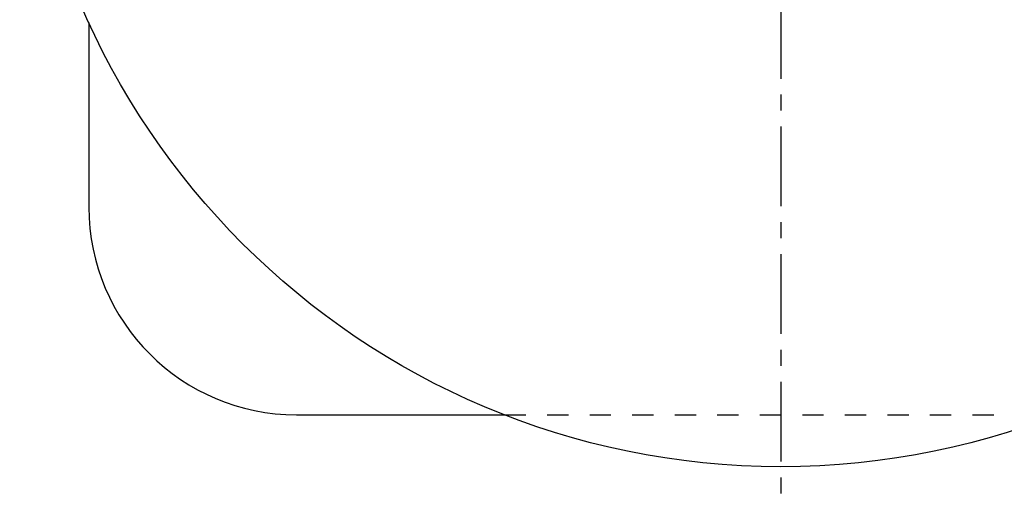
# Model space of a CAD drawing. Header units: millimetres. Extents: x 149 to 380, y 96 to 353.
# Tile 1 of 40: x 154 to 296, y 96 to 165. Entities that reach past the tile are written whole.
import ezdxf

# ---------------------------------------------------------------- set-up
doc = ezdxf.new("R2010")
doc.units = ezdxf.units.MM
doc.header["$LTSCALE"] = 30.734
doc.linetypes.add('CENTER', pattern=[0.6, 0.375, -0.075, 0.075, -0.075])
doc.linetypes.add('HIDDEN', pattern=[0.2, 0.1, -0.1])
doc.layers.get('0').update_dxf_attribs({"linetype": 'CONTINUOUS'})
doc.layers.add('DEFAULT_1', color=7, linetype='CENTER')
doc.layers.add('DEFAULT_2', color=8, linetype='HIDDEN')

msp = doc.modelspace()

# ---------------------------------------------------------------- linework, layer by layer
at = {"color": 7, "linetype": 'CONTINUOUS'}
for p, q in [((163.87, 164.82), (163.87, 138.12)), ((193.87, 108.12), (223.96, 108.12))]:
    msp.add_line(p, q, dxfattribs=at)
msp.add_circle((263.87, 210.62), 110, dxfattribs=at)
msp.add_arc((193.87, 138.12), 30, 180, 270, dxfattribs=at)
at = {"layer": 'DEFAULT_1', "color": 2, "linetype": 'CENTER'}
msp.add_line((263.87, 352.62), (263.87, 95.62), dxfattribs=at)
at = {"layer": 'DEFAULT_2', "color": 8, "linetype": 'HIDDEN'}
for p, q in [((163.87, 256.42), (163.87, 164.82)), ((223.96, 108.12), (303.77, 108.12))]:
    msp.add_line(p, q, dxfattribs=at)

doc.saveas('drawing.dxf')
